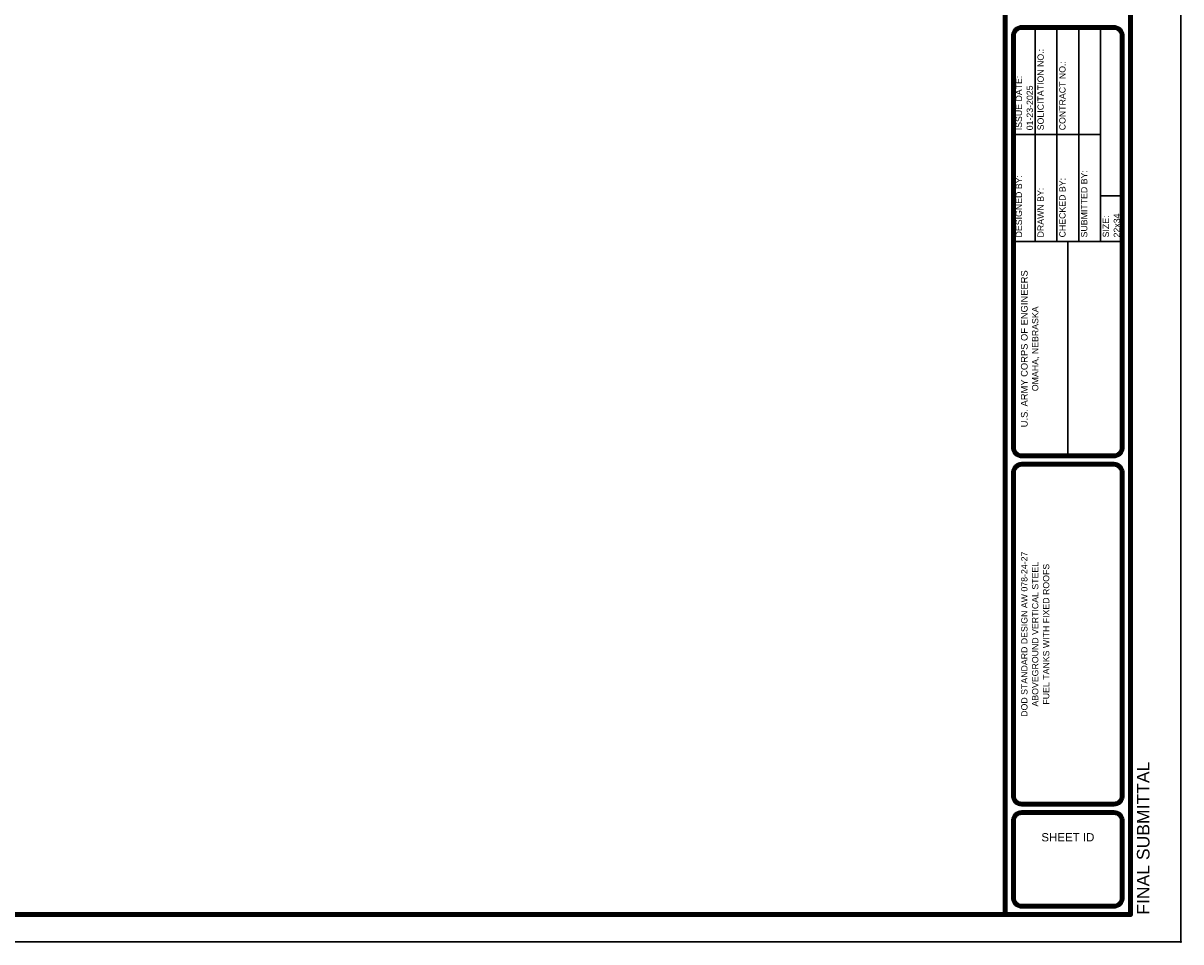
# Model space of a CAD drawing. Extents: x 0 to 34, y 0 to 22.
# Tile 2 of 3: x 16.7 to 34, y 0 to 13.7. Entities that reach past the tile are written whole.
import ezdxf
from ezdxf.enums import TextEntityAlignment as Align

# ---------------------------------------------------------------- set-up
doc = ezdxf.new("R2010")
doc.units = 0
doc.header["$MEASUREMENT"] = 0
doc.layers.add('G-ANNO-TEXT', color=7, linetype='Continuous', lineweight=35)
doc.layers.add('G-ANNO-TTLB', color=7, linetype='Continuous', lineweight=30)
doc.styles.add('AEC_COMN_Text', font='arial.ttf', dxfattribs={"height": 0.1})
doc.styles.add('Arial', font='arial.ttf')

# ---------------------------------------------------------------- blocks, each defined once
blk = doc.blocks.new('USACE AutoCAD 2013_BorderSheet Imperial_Border_CTB')
at = {"layer": 'G-ANNO-TTLB', "lineweight": 30}
for p, q in [((31.825, 10.456), (31.825, 13.656)), ((32.15, 10.456), (32.15, 13.656)), ((32.475, 10.456), (32.475, 13.656)), ((32.8, 10.456), (32.8, 13.656)), ((32.8, 12.056), (31.5, 12.056)), ((33.125, 11.142), (32.8, 11.142)), ((31.5, 10.456), (33.125, 10.456)), ((32.312, 7.256), (32.312, 10.456))]:
    blk.add_line(p, q, dxfattribs=at)
at = {"layer": 'G-ANNO-TTLB', "flags": 128}
blk.add_lwpolyline([(0, 22), (34, 22), (34, 0), (0, 0), (0, 22)], close=True, dxfattribs=at)
at = {"layer": 'G-ANNO-TTLB', "lineweight": 100, "flags": 128}
for points in [[(1.375, 21.406), (33.25, 21.406), (33.25, 0.406), (1.375, 0.406), (1.375, 21.406)], [(31.375, 21.406), (33.25, 21.406), (33.25, 0.406), (31.375, 0.406), (31.375, 21.406)]]:
    blk.add_lwpolyline(points, close=True, dxfattribs=at)
for points in [[(31.5, 13.531), (31.5, 7.381)], [(33, 13.656), (31.625, 13.656)], [(33.125, 7.381), (33.125, 13.531)], [(31.625, 7.256), (33, 7.256)], [(33, 7.131), (31.625, 7.131)], [(31.5, 7.006), (31.5, 2.181)], [(33.125, 2.181), (33.125, 7.006)], [(31.625, 2.056), (33, 2.056)], [(31.625, 1.931), (33, 1.931)], [(31.5, 0.656), (31.5, 1.806)], [(33.125, 1.806), (33.125, 0.656)], [(33, 0.531), (31.625, 0.531)]]:
    blk.add_lwpolyline(points, dxfattribs=at)
at = {"layer": 'G-ANNO-TTLB', "lineweight": 100, "extrusion": (0, 0, -1)}
for centre, start, end in [((-31.625, 13.531), 0, 90), ((-33, 13.531), 90, 180), ((-31.625, 7.381), 270, 0), ((-31.625, 7.006), 0, 90), ((-33, 7.006), 90, 180), ((-31.625, 2.181), 270, 0), ((-33, 2.181), 180, 270), ((-31.625, 1.806), 0, 90), ((-33, 1.806), 90, 180)]:
    blk.add_arc(centre, 0.125, start, end, dxfattribs=at)
at = {"layer": 'G-ANNO-TTLB', "lineweight": 100}
for centre, start, end in [((33, 7.381), 270, 0), ((31.625, 0.656), 180.0158, 270), ((33, 0.656), 270, 0.0158)]:
    blk.add_arc(centre, 0.125, start, end, dxfattribs=at)
at = {"layer": 'G-ANNO-TEXT', "linetype": 'Continuous', "style": 'Arial'}
for s, height, p in [('SOLICITATION NO.:', 0.09375, (31.906, 12.119)), ('CONTRACT NO.:', 0.09375, (32.231, 12.119)), ('ISSUE DATE:', 0.09375, (31.581, 12.119)), ('SUBMITTED BY:', 0.09375, (32.556, 10.519)), ('DESIGNED BY:', 0.09375, (31.581, 10.519)), ('CHECKED BY:', 0.09375, (32.231, 10.519)), ('DRAWN BY:', 0.0938, (31.906, 10.519)), ('SIZE:', 0.0938, (32.881, 10.519))]:
    blk.add_text(s, height=height, rotation=90, dxfattribs=at).set_placement(p, align=Align.MIDDLE_LEFT)
at = {"layer": 'G-ANNO-TEXT', "linetype": 'Continuous', "insert": (32.313, 1.561), "char_height": 0.123, "attachment_point": 5, "line_spacing_factor": 0.904781, "style": 'Arial'}
blk.add_mtext('SHEET ID', dxfattribs=at)
blk = doc.blocks.new('AEC_PROJECT_DATA')
at = {"layer": 'G-ANNO-TEXT'}
blk.add_point((0, 0), dxfattribs=at)
at = {"layer": 'G-ANNO-TEXT', "style": 'AEC_COMN_Text'}
for tag, p in [('AEC_MAN_SOLICNUM', (-1.931, 12.119)), ('AEC_MAN_CONTRNUM', (-1.606, 12.119)), ('AEC_MAN_OPT1TAG', (-1.444, 12.119)), ('AEC_MAN_DATE', (-2.256, 12.119)), ('AEC_MAN_OPT2TAG', (-1.119, 11.204)), ('AEC_MAN_SIZE', (-0.956, 10.519))]:
    blk.add_attdef(tag, text='', height=0.0938, rotation=90, dxfattribs=at).set_placement(p, align=Align.MIDDLE_LEFT)
for tag, p in [('AEC_HOST_AG_ADD1', (-2.013, 8.856)), ('AEC_HOST_AG_ADD2', (-1.85, 8.856)), ('AEC_DES_1_NAME', (-1.525, 8.856)), ('AEC_DES_2_ADD', (-1.363, 8.856)), ('AEC_DES_3_CITY', (-1.2, 8.856)), ('AEC_DES_4_ADD', (-1.038, 8.856)), ('AEC_HOST_AG', (-2.175, 8.856)), ('AEC_PROJ_1_LOCATION', (-2.337, 4.594)), ('AEC_PROJ_3_DESCID', (-2.012, 4.594)), ('AEC_PROJ_2_DISC', (-2.175, 4.594)), ('AEC_PROJ_4_ID', (-1.85, 4.594))]:
    blk.add_attdef(tag, text='', height=0.0938, rotation=90, dxfattribs=at).set_placement(p, align=Align.MIDDLE_CENTER)
at = {"layer": 'G-ANNO-TEXT', "style": 'AEC_COMN_Text', "flags": 8}
blk.add_attdef('AEC_PROJ_STATUS', text='', height=0.188, rotation=90, dxfattribs=at).set_placement((-0.562, 0.406), align=Align.MIDDLE_LEFT)
blk = doc.blocks.new('USACE AutoCAD 2013_BorderSheet Imperial_Project_CTB')
at = {"linetype": 'ByBlock'}
ref = blk.add_blockref('AEC_PROJECT_DATA', (34, 0), dxfattribs=dict(at, xscale=0.9999979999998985, yscale=0.9999979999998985, zscale=0.9999979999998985))
ref.add_attrib('AEC_HOST_AG', 'OMAHA, NEBRASKA', dxfattribs={"layer": 'G-ANNO-TEXT', "height": 0.09375, "rotation": 90, "style": 'AEC_COMN_Text'}).set_placement((31.825, 8.856), align=Align.MIDDLE_CENTER)
ref.add_attrib('AEC_MAN_DATE', '01-23-2025', dxfattribs={"layer": 'G-ANNO-TEXT', "height": 0.0937, "rotation": 90, "style": 'AEC_COMN_Text'}).set_placement((31.744, 12.119), align=Align.MIDDLE_LEFT)
ref.add_attrib('AEC_MAN_SIZE', '22x34', dxfattribs={"layer": 'G-ANNO-TEXT', "height": 0.0937, "rotation": 90, "style": 'AEC_COMN_Text'}).set_placement((33.044, 10.519), align=Align.MIDDLE_LEFT)
ref.add_attrib('AEC_PROJ_1_LOCATION', 'DOD STANDARD DESIGN AW 078-24-27', dxfattribs={"layer": 'G-ANNO-TEXT', "height": 0.09375, "rotation": 90, "style": 'AEC_COMN_Text'}).set_placement((31.663, 4.594), align=Align.MIDDLE_CENTER)
ref.add_attrib('AEC_PROJ_2_DISC', 'ABOVEGROUND VERTICAL STEEL', dxfattribs={"layer": 'G-ANNO-TEXT', "height": 0.09375, "rotation": 90, "style": 'AEC_COMN_Text'}).set_placement((31.825, 4.594), align=Align.MIDDLE_CENTER)
ref.add_attrib('AEC_PROJ_3_DESCID', 'FUEL TANKS WITH FIXED ROOFS', dxfattribs={"layer": 'G-ANNO-TEXT', "height": 0.09375, "rotation": 90, "style": 'AEC_COMN_Text'}).set_placement((31.988, 4.594), align=Align.MIDDLE_CENTER)
ref.add_attrib('AEC_PROJ_STATUS', 'FINAL SUBMITTAL', dxfattribs={"layer": 'G-ANNO-TEXT', "height": 0.1875, "rotation": 90, "style": 'AEC_COMN_Text'}).set_placement((33.438, 0.406), align=Align.MIDDLE_LEFT)
blk = doc.blocks.new('AEC_LOGO_USACE')
at = {"layer": 'G-ANNO-TEXT'}
h = blk.add_hatch(color=256, dxfattribs=at)
h.paths.add_polyline_path([(-2.21, 21.148, 0.414214), (-2.331, 21.028), (-2.331, 21.027), (-2.331, 20.574), (-2.331, 20.574, 0.414214), (-2.21, 20.453), (-2.21, 20.453), (-1.524, 20.453), (-1.525, 20.453, 0.414214), (-1.404, 20.574), (-1.404, 20.574), (-1.404, 21.027), (-1.404, 21.028, 0.414214), (-1.525, 21.148), (-1.524, 21.148), (-2.21, 21.148)], is_closed=False)
h.paths.add_polyline_path([(-2.27, 21.028, -0.414214), (-2.21, 21.088), (-2.21, 21.088), (-1.524, 21.088), (-1.525, 21.088, -0.414214), (-1.464, 21.028), (-1.464, 21.027), (-1.464, 20.574), (-1.464, 20.574, -0.414214), (-1.525, 20.514), (-1.524, 20.514), (-2.21, 20.514), (-2.21, 20.514, -0.414214), (-2.27, 20.574), (-2.27, 20.574), (-2.27, 21.027)], is_closed=False, flags=16)
h.paths.add_polyline_path([(-1.524, 21.062), (-2.21, 21.062), (-2.21, 21.062, 0.414214), (-2.244, 21.028), (-2.244, 21.027), (-2.244, 20.574), (-2.244, 20.574, 0.414214), (-2.21, 20.54), (-2.21, 20.54), (-1.524, 20.54), (-1.525, 20.54, 0.414214), (-1.491, 20.574), (-1.491, 20.574), (-1.491, 21.027), (-1.491, 21.028, 0.414214), (-1.525, 21.062)], flags=16)
h.paths.add_polyline_path([(-2.17, 20.615), (-2.17, 20.685), (-2.149, 20.705), (-2.149, 20.927), (-2.17, 20.947), (-2.17, 21.007), (-2.129, 21.007), (-2.129, 20.967), (-2.099, 20.967), (-2.099, 21.007), (-2.059, 21.007), (-2.059, 20.967), (-2.028, 20.967), (-2.028, 21.007), (-1.988, 21.007), (-1.988, 20.947), (-2.008, 20.927), (-2.008, 20.836), (-1.938, 20.836), (-1.938, 20.861), (-1.958, 20.881), (-1.958, 20.942), (-1.918, 20.942), (-1.918, 20.901), (-1.887, 20.901), (-1.887, 20.942), (-1.847, 20.942), (-1.847, 20.901), (-1.817, 20.901), (-1.817, 20.942), (-1.777, 20.942), (-1.777, 20.881), (-1.797, 20.861), (-1.797, 20.836), (-1.726, 20.836), (-1.726, 20.927), (-1.746, 20.947), (-1.746, 21.007), (-1.706, 21.007), (-1.706, 20.967), (-1.676, 20.967), (-1.676, 21.007), (-1.636, 21.007), (-1.636, 20.967), (-1.605, 20.967), (-1.605, 21.007), (-1.565, 21.007), (-1.565, 20.947), (-1.585, 20.927), (-1.585, 20.705), (-1.565, 20.685), (-1.565, 20.615)], flags=16)
h = blk.add_hatch(color=256, dxfattribs=at)
edge = h.paths.add_edge_path()
edge.add_line((-1.928, 20.645), (-1.928, 20.713))
edge.add_line((-1.928, 20.713), (-1.928, 20.713))
edge.add_ellipse((-1.867, 20.713), major_axis=(0, 0.073), ratio=0.827815, start_angle=-90, end_angle=90, ccw=False)
edge.add_line((-1.807, 20.713), (-1.807, 20.713))
edge.add_line((-1.807, 20.713), (-1.807, 20.645))
edge.add_line((-1.807, 20.645), (-1.928, 20.645))
at = {"layer": 'G-ANNO-TEXT', "flags": 128}
for points in [[(-1.666, 20.896), (-1.665, 20.897)], [(-1.646, 20.816), (-1.645, 20.817)]]:
    blk.add_lwpolyline(points, dxfattribs=at)
at = {"layer": 'G-ANNO-TEXT', "extrusion": (0, 0, -1)}
for points in [[(2.089, 20.816), (2.069, 20.816), (2.089, 20.897), (2.069, 20.897)], [(2.089, 20.675), (2.069, 20.675), (2.089, 20.756), (2.069, 20.756)], [(1.766, 20.756), (1.746, 20.756), (1.766, 20.695), (1.746, 20.695)], [(1.666, 20.816), (1.645, 20.816), (1.666, 20.897), (1.645, 20.897)]]:
    blk.add_solid(points, dxfattribs=at)
at = {"layer": 'G-ANNO-TEXT'}
for points in [[(-1.988, 20.756), (-1.968, 20.756), (-1.988, 20.695), (-1.968, 20.695)], [(-1.666, 20.675), (-1.645, 20.675), (-1.666, 20.756), (-1.645, 20.756)]]:
    blk.add_solid(points, dxfattribs=at)
at = {"layer": 'G-ANNO-TEXT', "style": 'AEC_COMN_Text'}
blk.add_text('®', height=0.0673, dxfattribs=at).set_placement((-1.246, 20.175), align=Align.TOP_LEFT)
at = {"layer": 'G-ANNO-TEXT', "linetype": 'Continuous', "lineweight": 25, "style": 'AEC_COMN_Text'}
blk.add_text('U.S. ARMY CORPS OF ENGINEERS', height=0.1, rotation=90, dxfattribs=at).set_placement((-2.338, 8.856), align=Align.MIDDLE_CENTER)
at = {"layer": 'G-ANNO-TEXT', "insert": (-2.332, 20.371), "char_height": 0.1261, "attachment_point": 1, "line_spacing_factor": 0.9, "style": 'AEC_COMN_Text'}
blk.add_mtext('\\fArial|b1|i0|c00|p39;US Army Corps\\Pof Engineers', dxfattribs=at)

msp = doc.modelspace()

# ---------------------------------------------------------------- block references
for name in ['USACE AutoCAD 2013_BorderSheet Imperial_Border_CTB', 'USACE AutoCAD 2013_BorderSheet Imperial_Project_CTB']:
    msp.add_blockref(name, (0, 0))
at = {"linetype": 'ByBlock'}
msp.add_blockref('AEC_LOGO_USACE', (34, 0), dxfattribs=at)

doc.saveas('drawing.dxf')
